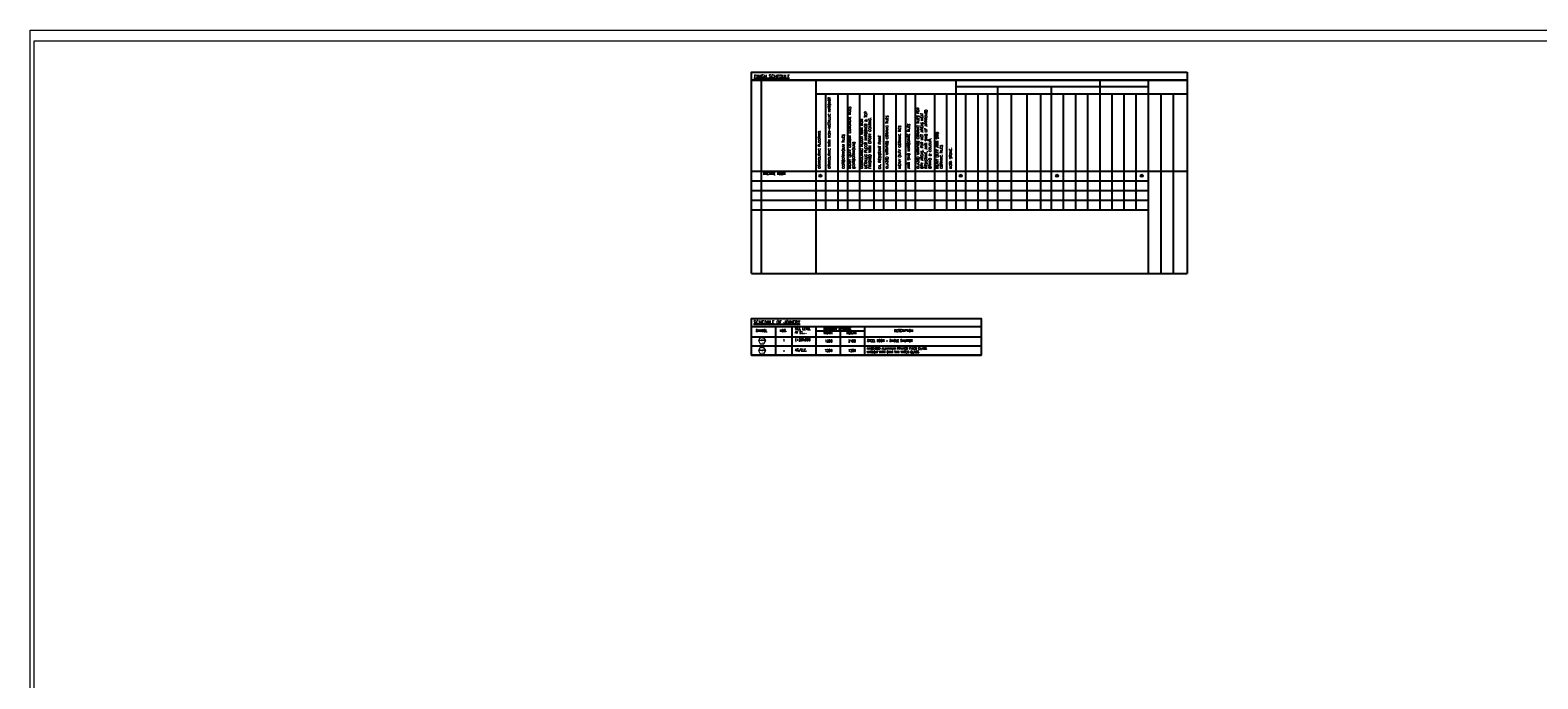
# Model space of a CAD drawing. Header units: inches. Extents: x 0 to 1544102, y -512776 to 23144100.
# Tile 67 of 74: x 315401 to 502321, y -389895 to -309481. Entities that reach past the tile are written whole.
import ezdxf
from ezdxf.enums import TextEntityAlignment as Align

# ---------------------------------------------------------------- set-up
doc = ezdxf.new("R2010")
doc.units = ezdxf.units.IN
doc.header["$LTSCALE"] = 1800
doc.header["$MEASUREMENT"] = 0
doc.linetypes.add('CENTER', pattern=[2, 1.25, -0.25, 0.25, -0.25])
doc.layers.get('0').update_dxf_attribs({"color": 253, "lineweight": 9})
doc.layers.add('1', color=7, linetype='Continuous')
doc.layers.add('TEXT', color=3, linetype='Continuous')
for name, color, linetype, lineweight in [('2CON', 1, 'Continuous', 13), ('A-WIN TAG', 3, 'Continuous', 13), ('A-WIN TAG TEXT', 3, 'Continuous', 13), ('CLAD-1', 3, 'Continuous', 15)]:
    doc.layers.add(name, color=color, linetype=linetype, lineweight=lineweight)
doc.styles.add('ROMANC', font='ROMANC.SHX')
doc.styles.get("Standard").update_dxf_attribs({"font": 'arial.ttf'})

msp = doc.modelspace()

# ---------------------------------------------------------------- hatches: boundary and pattern name
at = {"layer": 'CLAD-1'}
h = msp.add_hatch(color=256, dxfattribs=at)
h.dxf.hatch_style = 1
h.paths.add_polyline_path([(413564.84, -327527.01, 1), (413197.14, -327527.01, 1)])
h = msp.add_hatch(color=256, dxfattribs=at)
h.dxf.hatch_style = 1
h.paths.add_polyline_path([(430964.84, -327527, 1), (430597.14, -327527, 1)])
h = msp.add_hatch(color=256, dxfattribs=at)
h.dxf.hatch_style = 1
h.paths.add_polyline_path([(442908.63, -327527.02, 1), (442540.93, -327527.02, 1)])
h = msp.add_hatch(color=256, dxfattribs=at)
h.dxf.hatch_style = 1
h.paths.add_polyline_path([(453395.95, -327527.02, 1), (453028.25, -327527.02, 1)])

# ---------------------------------------------------------------- linework, layer by layer
for points in [[(315401.04, -309481.22), (759171.11, -309481.22), (759171.11, -512775.93), (315401.04, -512775.93)], [(315901.04, -310807.98), (758671.11, -310807.98), (758671.11, -512275.93), (315901.04, -512275.93)]]:
    msp.add_lwpolyline(points, close=True)
at = {"layer": '1'}
for p, q in [((404821.26, -315697.97, 0), (458851.63, -315697.96, 6.22)), ((458851.63, -315697.96, 6.22), (404821.26, -315697.97, 0)), ((458851.63, -315697.96, 6.22), (404821.26, -315697.97, 0)), ((406031.17, -315697.97, 0), (406031.17, -339660.65, -1.72)), ((412815.82, -315697.97, 0), (412815.82, -339660.65, -1.72)), ((430215.82, -331743.85, -4.98), (430215.82, -315697.97, -3.83)), ((448000.95, -315697.96, 4.06), (448000.95, -331743.85, 5.2)), ((454000.95, -315697.96, 6.22), (454000.95, -339660.63, 4.37)), ((458851.63, -314698.16, 6.22), (458851.63, -339660.63, 4.42)), ((458851.63, -314698.16, 6.22), (458851.63, -339660.63, 4.42)), ((458851.63, -314698.16, 6.22), (458851.63, -339660.63, 4.42)), ((458851.63, -314698.16, 6.22), (458851.63, -339660.63, 4.42)), ((458851.63, -317401.67, 6.22), (412815.82, -317401.68, 0)), ((414015.82, -317401.68, 0.46), (414015.82, -331743.86, -27.28)), ((415515.82, -317401.68, 0.46), (415515.82, -331743.86, -27.28)), ((416715.82, -317401.68, 0.46), (416715.82, -331743.86, -27.28)), ((418215.82, -317401.68, 0.46), (418215.82, -331743.86, -27.28)), ((420015.82, -317401.68, 0.46), (420015.82, -331743.86, -27.28)), ((421215.82, -317401.68, 0.46), (421215.82, -331743.86, -27.28)), ((422715.82, -317401.68, 0.46), (422715.82, -331743.86, -27.28)), ((423915.82, -317401.68, 0.46), (423915.82, -331743.86, -27.28)), ((425115.82, -317401.68, 0.46), (425115.82, -331743.85, -27.28)), ((427515.82, -317401.68, 0.46), (427515.82, -331743.85, -27.28)), ((429015.82, -317401.68, 0.46), (429015.82, -331743.85, -27.28)), ((430215.82, -316471.62, -3.83), (454000.95, -316471.6, 6.22)), ((431415.82, -331743.85, -4.01), (431415.82, -317401.68, -2.84)), ((432915.82, -331743.85, -4.09), (432915.82, -317401.68, -2.84)), ((434115.82, -331743.85, -10.56), (434115.82, -317401.68, -9.31)), ((435315.82, -316471.61, -4.39), (435315.82, -331743.85, -5.64)), ((437034.72, -317401.67, 8.75), (437034.72, -331743.85, 7.49)), ((438972.44, -317401.68, 9.79), (438972.44, -331743.85, 7.9)), ((440673.29, -317401.67, 14.5), (440673.29, -331743.85, 12.61)), ((441981.59, -316471.61, 6.64), (441981.59, -331743.85, 6.06)), ((441981.59, -317401.67, 7.71), (441981.59, -331743.85, 6.46)), ((443486.43, -317401.67, 10.82), (443486.43, -331743.85, 9.57)), ((443486.43, -317401.67, 10.82), (443486.43, -331743.85, 9.57)), ((444991.27, -317401.67, 7.71), (444991.27, -331743.85, 6.46)), ((444991.27, -317401.67, 7.71), (444991.27, -331743.85, 6.46)), ((446496.11, -317401.67, 2.9), (446496.11, -331743.85, 4.81)), ((449500.95, -317401.67, 6.67), (449500.95, -331743.85, 5.42)), ((450984.94, -317401.67, 6.67), (450984.94, -331743.85, 5.42)), ((452468.92, -317401.67, 6.67), (452468.92, -331743.85, 5.42)), ((454000.95, -317401.67, 6.22), (454000.95, -339660.63, 4.28)), ((454000.95, -317401.67, 6.22), (454000.95, -339660.63, 4.28)), ((454000.95, -317401.67, 6.22), (454000.95, -339660.63, 4.28)), ((454000.95, -317401.67, 6.22), (454000.95, -339660.63, 4.28)), ((455594.51, -317401.67, 6.22), (455594.51, -339660.63, 4.28)), ((455594.51, -317401.67, 6.22), (455594.51, -339660.63, 4.28)), ((457094.51, -317401.67, 6.22), (457094.51, -339660.63, 4.28)), ((457094.51, -317401.67, 6.22), (457094.51, -339660.63, 4.28)), ((404821.26, -326943.86, 0), (458851.63, -326943.85, 6.22)), ((404821.27, -328143.86, -0.05), (454000.95, -328143.85, 5.38)), ((404821.27, -328143.86, -0.05), (454000.95, -328143.85, 5.38)), ((404821.27, -328143.86, -0.05), (454000.95, -328143.85, 5.38)), ((404821.27, -328143.86, -0.05), (454000.95, -328143.85, 5.38)), ((404821.27, -328143.86, -0.05), (454000.95, -328143.85, 5.38)), ((404821.27, -329343.86, 0), (454000.95, -329343.85, 5.43)), ((404821.27, -330543.86, 0), (454000.95, -330543.85, 5.43)), ((404821.27, -330543.86, 0), (454000.95, -330543.85, 5.43)), ((404821.27, -331743.86, 0), (454000.95, -331743.85, 5.43)), ((404821.27, -339660.65, 0.2), (454000.95, -339660.63, 5.63)), ((404821.27, -339660.65, 0.2), (458851.63, -339660.64, 4.42)), ((404821.27, -345220.51), (427911.99, -345220.51)), ((404821.27, -346220.31), (433324.16, -346220.31)), ((404821.27, -347478.53), (433324.16, -347478.53)), ((404821.27, -347478.53), (433324.16, -347478.53)), ((404821.27, -347478.53), (433324.16, -347478.53)), ((404821.27, -347478.53), (433324.16, -347478.53)), ((407821.27, -346220.31), (407821.27, -349763.13)), ((409821.27, -346220.31), (409821.27, -349763.13)), ((412821.27, -346220.31), (412821.27, -349763.13)), ((412821.27, -346760.5), (418821.27, -346760.5)), ((415821.27, -346760.5), (415821.27, -349763.13)), ((418821.27, -346220.31), (418821.27, -349763.13)), ((404821.27, -348626.48), (433324.16, -348626.48)), ((404821.27, -349763.13), (433324.16, -349763.13))]:
    msp.add_line(p, q, dxfattribs=at)
for points in [[(404821.27, -339660.65), (404821.26, -314698.17), (458851.63, -314698.16)], [(404821.27, -349763.13), (404821.27, -345220.51), (433324.16, -345220.51), (433324.16, -349763.13), (404821.27, -349763.13), (433324.16, -349763.13)]]:
    msp.add_lwpolyline(points, dxfattribs=at)
at = {"layer": '2CON'}
for p, q in [((406597.17, -347972.37, 0.05), (405697.17, -347972.37, 0.05)), ((406597.17, -349199.95, 0.05), (405697.17, -349199.95, 0.05))]:
    msp.add_line(p, q, dxfattribs=at)
at = {"layer": 'A-WIN TAG', "elevation": 0.05}
for points in [[(405922.17, -347582.66), (405697.17, -347972.37), (405922.17, -348362.09), (406372.17, -348362.09), (406597.17, -347972.37), (406372.17, -347582.66)], [(405922.17, -348810.23), (405697.17, -349199.95), (405922.17, -349589.66), (406372.17, -349589.66), (406597.17, -349199.95), (406372.17, -348810.23)]]:
    msp.add_lwpolyline(points, close=True, dxfattribs=at)
at = {"layer": 'CLAD-1'}
for centre in [(413380.99, -327527.01, 22.78), (430780.99, -327527, 17.04), (442724.78, -327527.02, 6.58), (453212.1, -327527.02, 5.29)]:
    msp.add_circle(centre, 183.85, dxfattribs=at)

# ---------------------------------------------------------------- texts
at = {"layer": 'A-WIN TAG TEXT'}
for s, p in [('SD', (406127.47, -347772.43, 0.05)), ('FW', (406127.47, -349000, 0.05)), ('3', (406158.76, -348158.24, 0.05)), ('3', (406158.76, -349385.81, 0.05))]:
    msp.add_text(s, height=250, dxfattribs=at).set_placement(p, align=Align.MIDDLE)
at = {"layer": 'TEXT', "linetype": 'CENTER', "style": 'ROMANC'}
for s, p in [('%%UFINISH SCHEDULE', (405137.78, -314999.68, -0.03)), ('%%USCHEDULE OF JOINERY', (405082.59, -345482.87, 0.03))]:
    msp.add_text(s, height=375, dxfattribs=at).set_placement(p, align=Align.TOP_LEFT)
at = {"layer": 'TEXT', "style": 'ROMANC'}
msp.add_text('OIL RESISTANT PAINT', height=300, rotation=90, dxfattribs=at).set_placement((420876.32, -326686.71, 1.26))
at = {"layer": 'TEXT', "char_height": 300, "attachment_point": 1, "rotation": 90, "style": 'ROMANC'}
for s, insert, width in [('GRANOLITHIC WITH NON-METALLIC HARDNER', (414328.48, -326643.86, 1.26), 9177.9342), ('HEAVY DUTY CEMENT CONCRETE TILES (CARBORANDUM)', (416856.82, -326643.86, 1.26), 8766.1585), ('GRANOLITHIC FLOOR WITH NON METALLIC FLOOR HARDENER & TOP FINISHED WITH EPOXY COATING.', (418353.68, -326643.86, 1.26), 8605.1585), ('GLAZED VITRIFIED CERAMIC TILES FOR DRY AREAS. FOR WET AREAS HEAT RESISTANT, ANTI SKID OF APPROVED BRAND & COLOUR.', (425315.82, -326643.86, 1.26), 8605.1585), ('GLAZED VITRIFIED CERAMIC TILES', (421493.82, -326643.86, 1.26), 6733.2654), ('ANTI SKID MARBONITE TILES', (424166.82, -326643.86, 1.26), 7579.6276), ('HEAVY DUTY ANTI SKID CERAMIC TILES', (427705.32, -326643.86, 1.26), 6733.2654), ('GRANOLITHIC FLOORING', (413104.28, -326643.86, 1.26), 6505.6498), ('CORBORANDUM TILES', (416076.32, -326643.86, 1.26), 6733.2654), ('HEAVY DUTY CERAMIC TIES', (423038.82, -326643.86, 1.26), 6733.2654), ('KOTA STONE.', (429374.82, -326643.86, 1.26), 6733.2654)]:
    msp.add_mtext(s, dxfattribs=dict(at, insert=insert, width=width))
at = {"layer": 'TEXT', "insert": (406260.67, -327113.23, 0.17), "char_height": 300, "width": 5142.8571, "attachment_point": 1, "style": 'ROMANC'}
msp.add_mtext('{\\Fromant|c0;\\W0.85;MACHINE ROOM}', dxfattribs=at)
at = {"layer": 'TEXT', "linetype": 'CENTER', "attachment_point": 1, "line_spacing_factor": 0.9, "style": 'ROMANC'}
for s, insert, char_height, width in [('{\\T0.9;SYMBOL}', (405353.54, -346574.06, 0), 300, 10616.837), ('{\\T0.9;NOS.}', (408328.35, -346574.06, 0), 300, 10616.837), ('{\\T0.9;SILL LEVEL\\PAT EL....}', (410202.17, -346329.65, 0), 300, 10616.837), ('{\\T0.9;(+)29.000}', (410219.82, -347700.91, 0), 300, 10616.837), ('{\\T0.9;WIDTH}', (413746.95, -346848.13, 0), 300, 10616.837), ('{\\T0.9;MASONRY OPENING}', (413746.95, -346347.64, 0), 300, 10616.837), ('{\\T0.9;HEIGHT}', (416596.22, -346848.13, 0), 300, 10616.837), ('{\\T0.9;DESCRIPTION}', (422523.39, -346574.06, 0), 300, 10616.837), ('{\\T0.9;-}', (408689.88, -349063.85, 0), 300, 1131.3873), ('{\\T0.9;1}', (408716.12, -347781.81, 0), 300, 1131.3873), ('{\\T0.9;AS/ELE.}', (410223.66, -348983.51, 0), 300, 10616.837), ('{\\T0.9;1200}', (413920.88, -347855.02, 0), 300, 10616.837), ('{\\T0.9;1200}', (413920.88, -349043.42, 0), 300, 10616.837), ('{\\T0.9;2100}', (416818.01, -347855.02, 0), 300, 10616.837), ('{\\T0.9;1200}', (416818.01, -349043.42, 0), 300, 10616.837), ('{\\T0.9;ANODISED ALUMINUM FRAMED FIXED GLASS }', (419119.67, -348800.09, 0), 285, 17337.7921), ('{\\T0.9;WINDOW WITH 6MM THK WIRED GLASS}', (419119.67, -349246.94, 0), 285, 17337.7921), ('{\\T0.9;STEEL DOOR - SINGLE SHUTTER}', (419169.52, -347833.87, 0), 285, 17337.7921)]:
    msp.add_mtext(s, dxfattribs=dict(at, insert=insert, char_height=char_height, width=width))

doc.saveas('drawing.dxf')
